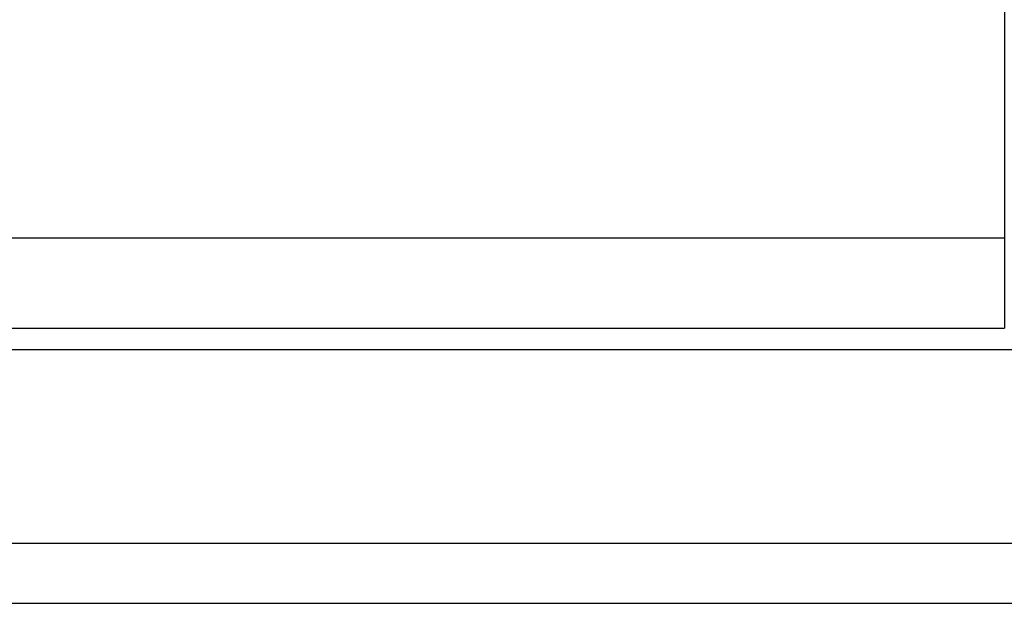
# Model space of a CAD drawing. Header units: millimetres. Extents: x 914 to 1151, y -29 to 47.
# Tile 32 of 49: x 1087 to 1098, y -16 to -9. Entities that reach past the tile are written whole.
import ezdxf

# ---------------------------------------------------------------- set-up
doc = ezdxf.new("R2010")
doc.units = ezdxf.units.MM
doc.header["$LTSCALE"] = 0.15
doc.layers.add('OUT', color=3, linetype='CONTINUOUS')

msp = doc.modelspace()

# ---------------------------------------------------------------- linework, layer by layer
at = {"layer": 'OUT', "color": 0}
for p, q in [((1098.032, 8.208), (1098.032, -12.592)), ((1075.132, -11.542), (1098.032, -11.542)), ((1075.132, -12.592), (1098.032, -12.592)), ((1019.996, -12.842), (1150.582, -12.842)), ((1019.756, -15.092), (1150.582, -15.092)), ((1000.582, -15.792), (1150.582, -15.792))]:
    msp.add_line(p, q, dxfattribs=at)

doc.saveas('drawing.dxf')
